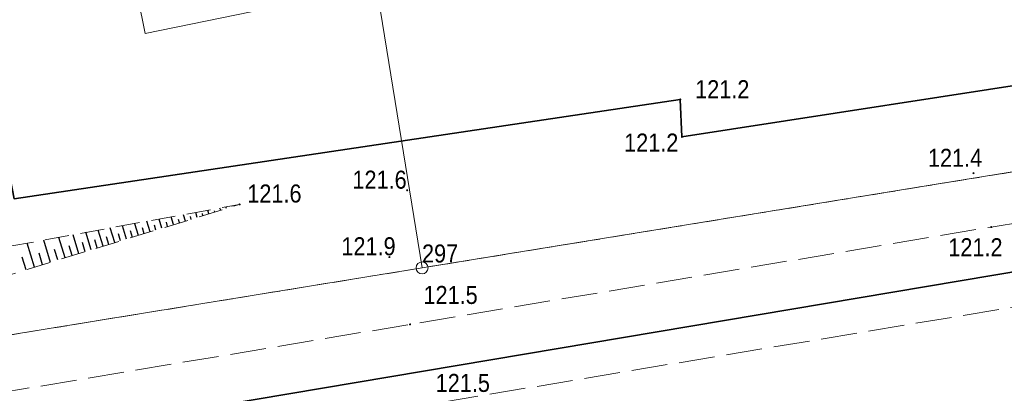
# Model space of a CAD drawing. Header units: metres. Extents: x 5590113 to 5596324, y 5910954 to 5916249.
# Tile 211 of 256: x 5592672 to 5592713, y 5913913 to 5913929. Entities that reach past the tile are written whole.
import ezdxf
from ezdxf.enums import TextEntityAlignment as Align

# ---------------------------------------------------------------- set-up
doc = ezdxf.new("R2010")
doc.units = ezdxf.units.M
for name, pattern in [('1.0_0.5', [1.5, 1, -0.5]), ('1.5_0.5', [2, 1.5, -0.5]), ('219-500', [0]), ('egug-500', [1, 0.5, -0.5])]:
    doc.linetypes.add(name, pattern=pattern)
doc.layers.get('0').update_dxf_attribs({"color": 2, "lineweight": 5})
doc.styles.get("Standard").update_dxf_attribs({"font": 'Working1250', "width": 0.75})
doc.linetypes.add('902-500', pattern='A,3.75,0,[1,ksztalty.shx,S=0.5,R=0,X=0,Y=0],3.75', length=7.5)

# ---------------------------------------------------------------- blocks, each defined once
blk = doc.blocks.new('202')
at = {"color": 0, "linetype": 'Continuous', "lineweight": 0}
blk.add_circle((0, 0), 0.25, dxfattribs=at)
blk = doc.blocks.new('PW01')
at = {"linetype": 'Continuous', "lineweight": 13}
h = blk.add_hatch(color=0, dxfattribs=at)
edge = h.paths.add_edge_path()
edge.add_arc((0, 0), 0.045, 0, 360)

msp = doc.modelspace()

# ---------------------------------------------------------------- linework, layer by layer
at = {"layer": '000 Inne (niezydentyfikowane)', "color": 7, "linetype": 'CONTINUOUS', "lineweight": 25, "flags": 128}
for points in [[(5592680.83, 5913921.13), (5592680.82, 5913921.16)], [(5592681.07, 5913921.2), (5592681.07, 5913921.21)], [(5592678.87, 5913920.53), (5592678.79, 5913920.79)], [(5592679.11, 5913920.6), (5592679.08, 5913920.72)], [(5592679.36, 5913920.68), (5592679.3, 5913920.89)], [(5592679.6, 5913920.75), (5592679.58, 5913920.84)], [(5592679.85, 5913920.83), (5592679.8, 5913920.98)], [(5592680.09, 5913920.9), (5592680.08, 5913920.96)], [(5592680.34, 5913920.98), (5592680.31, 5913921.07)], [(5592680.58, 5913921.05), (5592680.57, 5913921.09)], [(5592676.42, 5913919.78), (5592676.25, 5913920.33)], [(5592676.91, 5913919.93), (5592676.76, 5913920.42)], [(5592677.4, 5913920.08), (5592677.26, 5913920.52)], [(5592677.64, 5913920.15), (5592677.58, 5913920.36)], [(5592677.89, 5913920.23), (5592677.77, 5913920.61)], [(5592678.13, 5913920.3), (5592678.08, 5913920.48)], [(5592678.38, 5913920.38), (5592678.28, 5913920.7)], [(5592678.62, 5913920.45), (5592678.58, 5913920.6)], [(5592674.43, 5913919.17), (5592674.19, 5913919.96)], [(5592674.95, 5913919.33), (5592674.72, 5913920.06)], [(5592675.44, 5913919.48), (5592675.23, 5913920.15)], [(5592675.93, 5913919.63), (5592675.74, 5913920.24)], [(5592676.17, 5913919.7), (5592676.08, 5913920)], [(5592676.66, 5913919.85), (5592676.58, 5913920.12)], [(5592677.15, 5913920), (5592677.08, 5913920.24)], [(5592672.58, 5913918.61), (5592672.28, 5913919.61)], [(5592673.25, 5913918.81), (5592672.97, 5913919.74)], [(5592673.86, 5913919), (5592673.6, 5913919.85)], [(5592674.15, 5913919.09), (5592674.02, 5913919.5)], [(5592674.69, 5913919.25), (5592674.58, 5913919.63)], [(5592675.19, 5913919.41), (5592675.09, 5913919.75)], [(5592675.68, 5913919.55), (5592675.58, 5913919.87)], [(5592672.92, 5913918.71), (5592672.78, 5913919.19)], [(5592673.56, 5913918.91), (5592673.42, 5913919.35)], [(5592672.23, 5913918.5), (5592672.07, 5913919.02)]]:
    msp.add_lwpolyline(points, dxfattribs=at)
at = {"layer": '218-kontur użytku gruntowego', "color": 3, "linetype": 'egug-500', "lineweight": 18, "flags": 128}
for points in [[(5592688.73, 5913918.58), (5592714.35, 5913922.74)], [(5592714.35, 5913922.74), (5592688.73, 5913918.58)], [(5592576.45, 5913900.34), (5592688.73, 5913918.58)], [(5592688.73, 5913918.58), (5592576.45, 5913900.34)]]:
    msp.add_lwpolyline(points, dxfattribs=at)
at = {"layer": '219-działka ewidencyjna', "color": 7, "linetype": '219-500', "lineweight": 18, "flags": 128}
for points in [[(5592688.73, 5913918.58), (5592685.34, 5913939.44)], [(5592714.35, 5913922.74), (5592688.73, 5913918.58)], [(5592688.73, 5913918.58), (5592576.45, 5913900.34)]]:
    msp.add_lwpolyline(points, dxfattribs=at)
at = {"layer": 'inna budowla', "color": 7, "linetype": 'CONTINUOUS', "lineweight": 18, "flags": 128}
msp.add_lwpolyline([(5592677.2, 5913928.33), (5592681.61, 5913929.23), (5592680.7, 5913933.64), (5592676.3, 5913932.74)], close=True, dxfattribs=at)
at = {"layer": 'jezdnia', "color": 7, "linetype": '1.5_0.5', "lineweight": 18, "flags": 128}
msp.add_lwpolyline([(5593135.82, 5913988.01), (5593135.55, 5913990.41), (5593104.56, 5913986.23), (5593072.38, 5913981.35), (5593039.84, 5913975.24), (5593003.11, 5913968.91), (5592976.91, 5913964.92), (5592948.79, 5913959.51), (5592921.14, 5913955.02), (5592893.54, 5913951.1), (5592865.72, 5913946.01), (5592841.04, 5913941.76), (5592818.35, 5913938.37), (5592790.26, 5913933.03), (5592763.8, 5913928.98), (5592734.54, 5913923.81), (5592712.45, 5913920.28), (5592688.23, 5913916.23), (5592663.1, 5913912.04), (5592637.75, 5913907.34), (5592614.05, 5913903.61), (5592589.95, 5913899.89), (5592567.33, 5913895.7), (5592567.93, 5913891.79), (5592591.32, 5913896.54), (5592614.26, 5913900.27), (5592638.73, 5913904.41), (5592663.6, 5913908.51), (5592689.06, 5913912.91), (5592713.42, 5913916.96), (5592735.33, 5913920.39), (5592764.28, 5913925.55), (5592790.61, 5913929.61), (5592818.53, 5913934.47), (5592842.25, 5913938.31), (5592865.27, 5913942.35), (5592894.08, 5913947.33), (5592922.13, 5913951.96), (5592950.22, 5913956.69), (5592977.48, 5913961.28), (5593004.03, 5913965.28), (5593040.63, 5913971.81), (5593072.85, 5913977.63), (5593128.27, 5913986.81)], close=True, dxfattribs=at)
at = {"layer": 'ogrodzenie trwałe', "color": 7, "linetype": '902-500', "lineweight": 35, "flags": 128}
msp.add_lwpolyline([(5592678.98, 5913936.99), (5592669.79, 5913931.43), (5592671.74, 5913921.45), (5592699.49, 5913925.59), (5592699.56, 5913924.03), (5592716.65, 5913926.67), (5592717.03, 5913925.32), (5592731.61, 5913927.9), (5592731.45, 5913930.11), (5592766.14, 5913935.72), (5592763.05, 5913950.7), (5592754.24, 5913949.49)], dxfattribs=at)
at = {"layer": 'skarpa nieumocniona', "color": 7, "linetype": '1.0_0.5', "lineweight": 18, "flags": 128}
msp.add_lwpolyline([(5592610.02, 5913909.49), (5592665.13, 5913916.33), (5592681.13, 5913921.22), (5592664.74, 5913918.24)], close=True, dxfattribs=at)
msp.add_lwpolyline([(5592610.02, 5913909.49), (5592665.13, 5913916.33), (5592681.13, 5913921.22), (5592664.74, 5913918.24)], close=True, dxfattribs=at)
at = {"layer": 'tor', "color": 7, "linetype": 'CONTINUOUS', "lineweight": 35, "flags": 128}
msp.add_lwpolyline([(5593104.26, 5913984.29), (5592952.77, 5913958.68), (5592882.44, 5913946.82), (5592818.12, 5913935.98), (5592604.51, 5913900.15), (5592483.84, 5913879.81), (5592336.38, 5913855.26), (5592237.65, 5913838.91), (5592041.6, 5913806.49), (5591989.84, 5913800.72), (5591953.24, 5913800), (5591891.63, 5913804.31), (5591858.74, 5913807.76), (5591815.59, 5913809.65), (5591787.05, 5913808.64), (5591694.13, 5913797.12), (5591644.74, 5913794.13), (5591594.03, 5913797.66), (5591572.2, 5913801.11), (5591544.02, 5913806.6)], dxfattribs=at)

# ---------------------------------------------------------------- block references
at = {"layer": '202-punkt graniczny', "color": 7, "linetype": 'CONTINUOUS', "lineweight": 18}
msp.add_blockref('202', (5592688.73, 5913918.58), dxfattribs=at)
at = {"layer": 'pikieta naturalna', "color": 7, "linetype": 'CONTINUOUS', "lineweight": 13}
for p in [(5592699.49, 5913925.59), (5592699.56, 5913924.03), (5592711.71, 5913922.52), (5592688.11, 5913921.81), (5592681.13, 5913921.22), (5592712.45, 5913920.28), (5592687.37, 5913919.03), (5592688.23, 5913916.23)]:
    msp.add_blockref('PW01', p, dxfattribs=at)

# ---------------------------------------------------------------- texts
at = {"layer": '202-punkt graniczny-Atr103', "color": 7, "width": 0.9}
msp.add_text('297', height=0.75, dxfattribs=at).set_placement((5592688.73, 5913918.58), align=Align.BOTTOM_LEFT)
msp.add_text('297', height=0.75, dxfattribs=at).set_placement((5592688.73, 5913918.58), align=Align.BOTTOM_LEFT)
at = {"layer": 'pikieta naturalna-Atr2', "color": 7, "width": 0.9}
for s, p in [('121.2', (5592700.11, 5913925.64)), ('121.2', (5592697.15, 5913923.42)), ('121.6', (5592681.45, 5913921.3)), ('121.5', (5592688.79, 5913917.08)), ('121.5', (5592689.3, 5913913.42))]:
    msp.add_text(s, height=0.75, dxfattribs=at).set_placement(p)
for s, p in [('121.4', (5592709.81, 5913923.16)), ('121.6', (5592685.83, 5913922.25)), ('121.9', (5592685.37, 5913919.48)), ('121.2', (5592710.66, 5913919.44))]:
    msp.add_text(s, height=0.75, dxfattribs=at).set_placement(p, align=Align.MIDDLE_LEFT)

doc.saveas('drawing.dxf')
